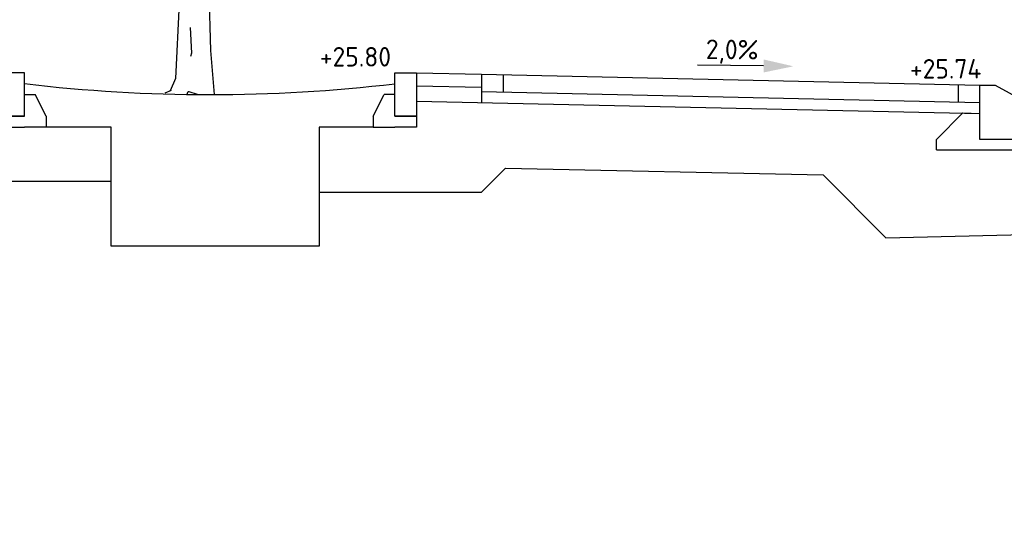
# Model space of a CAD drawing. Header units: metres. Extents: x 196651 to 397723, y 354703 to 710691.
# Tile 222 of 256: x 198847.74 to 198852.28, y 355302.52 to 355304.88. Entities that reach past the tile are written whole.
import ezdxf
from ezdxf.enums import TextEntityAlignment as Align

# ---------------------------------------------------------------- set-up
doc = ezdxf.new("R2010")
doc.units = ezdxf.units.M
doc.header["$MEASUREMENT"] = 0
doc.layers.add('X-XX-AL-AANPIJLING-M', color=7, linetype='Continuous', lineweight=18)
for name, color, linetype in [('X-XX-NIEUW-DETAIL-S', 1, 'Continuous'), ('X-XX-NIEUW-DETAIL-T', 3, 'Continuous'), ('X-XX-NIEUW-DETAIL_GROEN-S', 7, 'Continuous')]:
    doc.layers.add(name, color=color, linetype=linetype)
doc.styles.add('NLCS-ISO', font='NLCS-ISO.ttf')
doc.styles.add('NLCS-ISO-T18', font='NLCS-ISO.ttf')
doc.dimstyles.new('Jens 1_50 - standaard', dxfattribs={"dimscale": 0.05, "dimtxt": 1.8, "dimasz": 1.8, "dimexe": 2, "dimexo": 2, "dimgap": 0.7, "dimtad": 1, "dimzin": 0, "dimdsep": 46, "dimtxsty": 'NLCS-ISO', "dimcen": 2.5, "dimdle": 2, "dimse1": 1, "dimse2": 1, "dimclrd": 256, "dimclre": 256, "dimclrt": 256, "dimadec": 1, "dimazin": 0, "dimtfac": 1, "dimtdec": 3, "dimtofl": 0, "dimtmove": 1, "dimatfit": 0, "dimfxl": 2, "dimfxlon": 1, "dimtfillclr": 254, "dimtolj": 1, "dimtzin": 0, "dimlwd": 18, "dimlwe": 18, "dimarcsym": 0})

# ---------------------------------------------------------------- blocks, each defined once
blk = doc.blocks.new('*U175')
blk.add_lwpolyline([(0.1, 0), (0, 0), (0, -0.2), (0.1, -0.2), (0.1, 0)], close=True)
for points in [[(0.1, -0.2), (0.1, -0.1), (0.15, -0.1)], [(0.1, -0.2), (0, -0.2), (0, -0.25), (0.1, -0.25)], [(0.2, -0.25), (0.1, -0.25)]]:
    blk.add_lwpolyline(points)
at = {"flags": 128}
for points in [[(0.2, -0.2), (0.15, -0.1)], [(0.2, -0.2), (0.2, -0.25)]]:
    blk.add_lwpolyline(points, dxfattribs=at)
blk = doc.blocks.new('JENS-DEATIL-NIEUW AAN TE PLANTEN BOOM')
at = {"color": 37}
blk.add_line((-0.1268, 0.03), (-0.1758, 0.011), dxfattribs=at)
for points in [[(-0.5358, 2.328), (-0.2508, 2.09, -0.074112), (-0.1218, 1.945), (-0.0698, 1.748), (-0.0648, 0.703), (-0.0928, 0.122), (-0.1338, 0.027)], [(0.0762, 0), (0.0111, 0.0202, 0.393382), (-0.0012, 0.0143), (-0.0068, 0)]]:
    blk.add_lwpolyline(points, format="xyb", dxfattribs=at)
for points in [[(0.3392, 2.106), (0.1772, 1.836), (0.1502, 1.701), (0.1632, 0.796), (0.1772, 0.338), (0.2042, 0)], [(0.0202, 0.514), (0.0302, 0.318), (0.0232, 0.292)]]:
    blk.add_lwpolyline(points, dxfattribs=at)
blk = doc.blocks.new('*U180')
blk.add_hatch(color=5).paths.add_polyline_path([(0.1512, 0.0322), (0.1524, 0.0922), (0.2894, 0.0595)])
at = {"color": 5, "flags": 128}
blk.add_lwpolyline([(0.1518, 0.0622), (-0.1534, 0.0683)], dxfattribs=at)
at = {"insert": (0.0083, 0.1844), "char_height": 0.09, "width": 1.310814, "attachment_point": 2, "rotation": 358.8542, "style": 'NLCS-ISO-T18'}
blk.add_mtext('2,0%', dxfattribs=at)
blk = doc.blocks.new('*D1698')
at = {"layer": 'Defpoints', "color": 0, "transparency": 16777216}
for p in [(198847.7591, 355304.2921), (198849.4691, 355304.2921), (198849.4691, 355300.7449)]:
    blk.add_point(p, dxfattribs=at)
at = {"layer": 'X-XX-AL-AANPIJLING-M', "linetype": 'Continuous', "lineweight": 18, "transparency": 16777216}
blk.add_line((198847.8491, 355300.7449), (198849.3791, 355300.7449), dxfattribs=at)
at = {"layer": 'X-XX-AL-AANPIJLING-M', "transparency": 16777216}
for points in [[(198847.8491, 355300.7599), (198847.8491, 355300.7299), (198847.7591, 355300.7449)], [(198849.3791, 355300.7599), (198849.3791, 355300.7299), (198849.4691, 355300.7449)]]:
    blk.add_solid(points, dxfattribs=at)
at = {"layer": 'X-XX-AL-AANPIJLING-M', "transparency": 16777216, "insert": (198848.6141, 355300.8249), "char_height": 0.09, "attachment_point": 5, "style": 'NLCS-ISO'}
blk.add_mtext('\\A1;1.71', dxfattribs=at)
blk = doc.blocks.new('*D1699')
at = {"layer": 'Defpoints', "color": 0, "transparency": 16777216}
for p in [(198849.5691, 355304.2921), (198849.8691, 355304.2856), (198849.8691, 355300.7449)]:
    blk.add_point(p, dxfattribs=at)
at = {"layer": 'X-XX-AL-AANPIJLING-M', "linetype": 'Continuous', "lineweight": 18, "transparency": 16777216}
blk.add_line((198849.6591, 355300.7449), (198849.7791, 355300.7449), dxfattribs=at)
at = {"layer": 'X-XX-AL-AANPIJLING-M', "transparency": 16777216}
for points in [[(198849.6591, 355300.7599), (198849.6591, 355300.7299), (198849.5691, 355300.7449)], [(198849.7791, 355300.7599), (198849.7791, 355300.7299), (198849.8691, 355300.7449)]]:
    blk.add_solid(points, dxfattribs=at)
at = {"layer": 'X-XX-AL-AANPIJLING-M', "transparency": 16777216, "insert": (198849.7191, 355300.8249), "char_height": 0.09, "attachment_point": 5, "style": 'NLCS-ISO'}
blk.add_mtext('\\A1;0.30', dxfattribs=at)
blk = doc.blocks.new('*D1700')
at = {"layer": 'Defpoints', "color": 0, "transparency": 16777216}
for p in [(198849.8691, 355304.2856), (198852.1691, 355304.2354), (198852.1691, 355300.7449)]:
    blk.add_point(p, dxfattribs=at)
at = {"layer": 'X-XX-AL-AANPIJLING-M', "linetype": 'Continuous', "lineweight": 18, "transparency": 16777216}
blk.add_line((198849.9591, 355300.7449), (198852.0791, 355300.7449), dxfattribs=at)
at = {"layer": 'X-XX-AL-AANPIJLING-M', "transparency": 16777216}
for points in [[(198849.9591, 355300.7599), (198849.9591, 355300.7299), (198849.8691, 355300.7449)], [(198852.0791, 355300.7599), (198852.0791, 355300.7299), (198852.1691, 355300.7449)]]:
    blk.add_solid(points, dxfattribs=at)
at = {"layer": 'X-XX-AL-AANPIJLING-M', "transparency": 16777216, "insert": (198851.0191, 355300.8249), "char_height": 0.09, "attachment_point": 5, "style": 'NLCS-ISO'}
blk.add_mtext('\\A1;2.30', dxfattribs=at)
blk = doc.blocks.new('*D1709')
at = {"layer": 'Defpoints', "color": 0, "transparency": 16777216}
for p in [(198847.7591, 355304.5421), (198849.4691, 355304.5421), (198849.4691, 355300.9949)]:
    blk.add_point(p, dxfattribs=at)
at = {"layer": 'X-XX-AL-AANPIJLING-M', "linetype": 'Continuous', "lineweight": 18, "transparency": 16777216}
blk.add_line((198847.8491, 355300.9949), (198849.3791, 355300.9949), dxfattribs=at)
at = {"layer": 'X-XX-AL-AANPIJLING-M', "transparency": 16777216}
for points in [[(198847.8491, 355301.0099), (198847.8491, 355300.9799), (198847.7591, 355300.9949)], [(198849.3791, 355301.0099), (198849.3791, 355300.9799), (198849.4691, 355300.9949)]]:
    blk.add_solid(points, dxfattribs=at)
at = {"layer": 'X-XX-AL-AANPIJLING-M', "transparency": 16777216, "insert": (198848.6141, 355301.0749), "char_height": 0.09, "attachment_point": 5, "style": 'NLCS-ISO'}
blk.add_mtext('\\A1;Groenvak', dxfattribs=at)
blk = doc.blocks.new('*D1710')
at = {"layer": 'Defpoints', "color": 0, "transparency": 16777216}
for p in [(198849.5691, 355304.5421), (198849.8691, 355304.5356), (198849.8691, 355300.9949)]:
    blk.add_point(p, dxfattribs=at)
at = {"layer": 'X-XX-AL-AANPIJLING-M', "linetype": 'Continuous', "lineweight": 18, "transparency": 16777216}
blk.add_line((198849.6591, 355300.9949), (198849.7791, 355300.9949), dxfattribs=at)
at = {"layer": 'X-XX-AL-AANPIJLING-M', "transparency": 16777216}
for points in [[(198849.6591, 355301.0099), (198849.6591, 355300.9799), (198849.5691, 355300.9949)], [(198849.7791, 355301.0099), (198849.7791, 355300.9799), (198849.8691, 355300.9949)]]:
    blk.add_solid(points, dxfattribs=at)
at = {"layer": 'X-XX-AL-AANPIJLING-M', "transparency": 16777216, "insert": (198849.7191, 355301.0884), "char_height": 0.09, "attachment_point": 5, "style": 'NLCS-ISO'}
blk.add_mtext('\\A1;Uitstaptegel', dxfattribs=at)
blk = doc.blocks.new('*D1711')
at = {"layer": 'Defpoints', "color": 0, "transparency": 16777216}
for p in [(198849.8691, 355304.5356), (198852.1691, 355304.4854), (198852.1691, 355300.9949)]:
    blk.add_point(p, dxfattribs=at)
at = {"layer": 'X-XX-AL-AANPIJLING-M', "linetype": 'Continuous', "lineweight": 18, "transparency": 16777216}
blk.add_line((198849.9591, 355300.9949), (198852.0791, 355300.9949), dxfattribs=at)
at = {"layer": 'X-XX-AL-AANPIJLING-M', "transparency": 16777216}
for points in [[(198849.9591, 355301.0099), (198849.9591, 355300.9799), (198849.8691, 355300.9949)], [(198852.0791, 355301.0099), (198852.0791, 355300.9799), (198852.1691, 355300.9949)]]:
    blk.add_solid(points, dxfattribs=at)
at = {"layer": 'X-XX-AL-AANPIJLING-M', "transparency": 16777216, "insert": (198851.0191, 355301.0749), "char_height": 0.09, "attachment_point": 5, "style": 'NLCS-ISO'}
blk.add_mtext('\\A1;Parkeervak', dxfattribs=at)

msp = doc.modelspace()

# ---------------------------------------------------------------- linework, layer by layer
at = {"layer": 'X-XX-NIEUW-DETAIL-S', "flags": 128}
for points in [[(198849.5691, 355304.6321), (198849.8691, 355304.6256)], [(198849.8691, 355304.6256), (198852.1691, 355304.5754)], [(198849.8691, 355304.6256), (198849.8691, 355304.4955)], [(198849.9691, 355304.6234), (198849.9691, 355304.5434)], [(198849.5691, 355304.5721), (198849.8691, 355304.5656)], [(198852.0691, 355304.5776), (198852.0691, 355304.4976)], [(198849.8691, 355304.5456), (198852.1691, 355304.4954)], [(198849.5691, 355304.5021), (198852.1691, 355304.4454)], [(198851.9691, 355304.2773), (198851.969, 355304.2773), (198851.9691, 355304.3254), (198852.0907, 355304.4471), (198852.1691, 355304.4454)], [(198844.8891, 355304.4146), (198844.8891, 355304.1521), (198845.2891, 355304.1521), (198845.6591, 355304.1521), (198845.8168, 355304.3098), (198847.257, 355304.2842), (198847.4091, 355304.1321), (198848.1591, 355304.1321), (198848.1591, 355304.3821), (198847.8591, 355304.3821)], [(198849.3691, 355304.3821), (198849.1191, 355304.3821), (198849.1191, 355304.0821), (198849.8691, 355304.0821), (198849.98, 355304.193), (198851.4458, 355304.1611), (198851.7353, 355303.8716), (198856.2165, 355303.978), (198856.2165, 355304.3781), (198856.0141, 355304.3733)], [(198851.9691, 355304.2773), (198852.5191, 355304.2773), (198852.5191, 355304.2903)], [(198849.1191, 355304.0821), (198849.1191, 355303.8321), (198848.1591, 355303.8321), (198848.1591, 355304.1321)]]:
    msp.add_lwpolyline(points, dxfattribs=at)
msp.add_lwpolyline([(198847.7591, 355304.5825, 0.058929), (198849.4691, 355304.5818, 0.058931)], format="xyb", dxfattribs=at)
msp.add_lwpolyline([(198852.3691, 355304.5054), (198852.3691, 355304.3254), (198852.1691, 355304.3254), (198852.1691, 355304.5754), (198852.2391, 355304.5754)], close=True, dxfattribs=at)

# ---------------------------------------------------------------- block references
at = {"layer": 'X-XX-NIEUW-DETAIL-S'}
msp.add_blockref('*U175', (198847.6591, 355304.6321), dxfattribs=at)
at = {"layer": 'X-XX-NIEUW-DETAIL-S', "xscale": -1}
msp.add_blockref('*U175', (198849.5691, 355304.6321), dxfattribs=at)
at = {"layer": 'X-XX-NIEUW-DETAIL-T', "rotation": 0.477254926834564}
msp.add_blockref('*U180', (198851.0196, 355304.6005), dxfattribs=at)
at = {"layer": 'X-XX-NIEUW-DETAIL_GROEN-S', "xscale": 0.6, "yscale": 0.6}
msp.add_blockref('JENS-DEATIL-NIEUW AAN TE PLANTEN BOOM', (198848.5123, 355304.5325), dxfattribs=at)

# ---------------------------------------------------------------- texts
at = {"layer": 'X-XX-NIEUW-DETAIL-T', "style": 'NLCS-ISO-T18'}
for s, p in [('+25.80', (198849.287, 355304.6343)), ('+25.74', (198852.0114, 355304.5788))]:
    msp.add_text(s, height=0.09, dxfattribs=at).set_placement(p, align=Align.BOTTOM_CENTER)

# ---------------------------------------------------------------- dimensions: what is measured, and where the dimension line sits
at = {"layer": 'X-XX-AL-AANPIJLING-M'}
for base, p1, p2, text, picture, middle in [((198849.4691, 355300.9949), (198847.7591, 355304.5421), (198849.4691, 355304.5421), 'Groenvak', '*D1709', (198848.6141, 355301.0749)), ((198852.1691, 355300.9949), (198849.8691, 355304.5356), (198852.1691, 355304.4854), 'Parkeervak', '*D1711', (198851.0191, 355301.0749))]:
    dim = msp.add_linear_dim(base=base, p1=p1, p2=p2, text=text, dimstyle='Jens 1_50 - standaard', dxfattribs=at)
    dim.commit()
    dim.dimension.update_dxf_attribs({"geometry": picture, "text_midpoint": middle})
dim = msp.add_linear_dim(base=(198849.8691, 355300.9949), p1=(198849.5691, 355304.5421), p2=(198849.8691, 355304.5356), text='Uitstaptegel', dimstyle='Jens 1_50 - standaard', dxfattribs=at)
dim.commit()
dim.dimension.update_dxf_attribs({"geometry": '*D1710', "text_midpoint": (198849.7191, 355300.9949), "dimtype": 160})
for base, p1, p2, picture, middle in [((198849.4691, 355300.7449), (198847.7591, 355304.2921), (198849.4691, 355304.2921), '*D1698', (198848.6141, 355300.8249)), ((198849.8691, 355300.7449), (198849.5691, 355304.2921), (198849.8691, 355304.2856), '*D1699', (198849.7191, 355300.8249)), ((198852.1691, 355300.7449), (198849.8691, 355304.2856), (198852.1691, 355304.2354), '*D1700', (198851.0191, 355300.8249))]:
    dim = msp.add_linear_dim(base=base, p1=p1, p2=p2, dimstyle='Jens 1_50 - standaard', dxfattribs=at)
    dim.commit()
    dim.dimension.update_dxf_attribs({"geometry": picture, "text_midpoint": middle})

doc.saveas('drawing.dxf')
